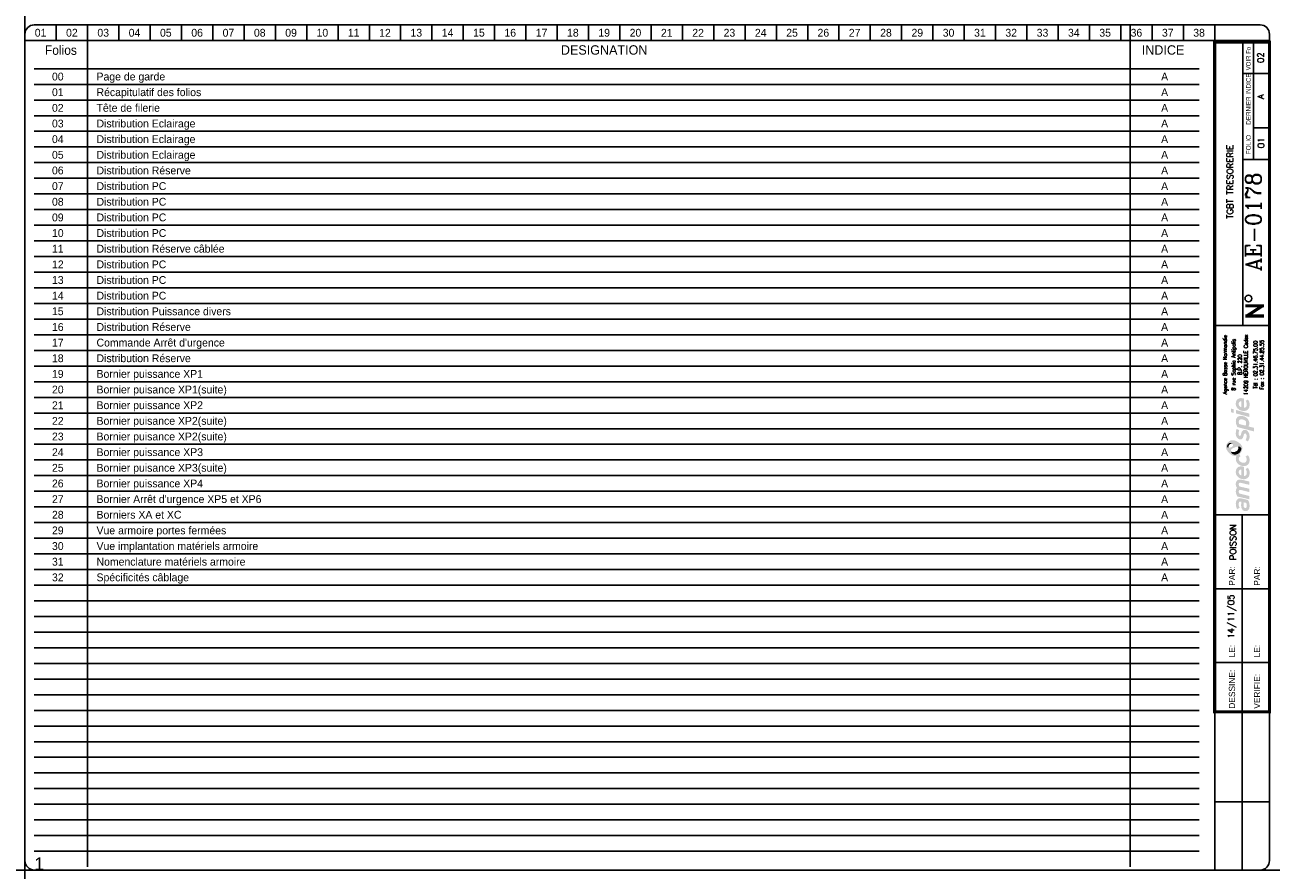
# Model space of a CAD drawing. Header units: millimetres. Extents: x 0 to 4898, y -1200 to 270.
# Tile 11 of 34: x 500 to 898, y 0 to 270. Entities that reach past the tile are written whole.
import ezdxf
from ezdxf.enums import TextEntityAlignment as Align

# ---------------------------------------------------------------- set-up
doc = ezdxf.new("R2010")
doc.units = ezdxf.units.MM
doc.header["$LTSCALE"] = 25
doc.linetypes.add('CONTINU', pattern=[0])
doc.layers.get('0').update_dxf_attribs({"linetype": 'CONTINUOUS'})
doc.layers.get('Defpoints').update_dxf_attribs({"linetype": 'CONTINUOUS'})
for name, color, linetype in [('ATTRIBUT', 1, 'CONTINU'), ('TEXTE', 92, 'CONTINU'), ('TRAIFIN', 1, 'CONTINU'), ('TRAIGROS', 40, 'CONTINU'), ('TRAIMOY', 150, 'CONTINU')]:
    doc.layers.add(name, color=color, linetype=linetype)
doc.styles.add('ROMANC', font='romanc')
doc.styles.add('ROMANS8', font='ROMANS8.shx')
doc.styles.add('T1', font='arial.ttf')
doc.styles.add('TXT', font='txt', dxfattribs={"width": 0.8})

# ---------------------------------------------------------------- blocks, each defined once
blk = doc.blocks.new('GRILLE')
at = {"layer": 'TRAIFIN', "color": 7}
for p, q in [((372, 255), (0, 255)), ((372, 250), (0, 250)), ((372, 245), (0, 245)), ((372, 240), (0, 240)), ((372, 235), (0, 235)), ((372, 230), (0, 230)), ((372, 225), (0, 225)), ((372, 220), (0, 220)), ((372, 215), (0, 215)), ((372, 210), (0, 210)), ((372, 205), (0, 205)), ((372, 200), (0, 200)), ((372, 195), (0, 195)), ((372, 190), (0, 190)), ((372, 185), (0, 185)), ((372, 180), (0, 180)), ((372, 175), (0, 175)), ((372, 170), (0, 170)), ((372, 165), (0, 165)), ((372, 160), (0, 160)), ((372, 155), (0, 155)), ((372, 150), (0, 150)), ((372, 145), (0, 145)), ((372, 140), (0, 140)), ((372, 135), (0, 135)), ((372, 130), (0, 130)), ((372, 125), (0, 125)), ((372, 120), (0, 120)), ((372, 115), (0, 115)), ((372, 110), (0, 110)), ((372, 105), (0, 105)), ((372, 100), (0, 100)), ((372, 95), (0, 95)), ((372, 90), (0, 90)), ((372, 85), (0, 85)), ((372, 80), (0, 80)), ((372, 75), (0, 75)), ((372, 70), (0, 70)), ((372, 65), (0, 65)), ((372, 60), (0, 60)), ((372, 55), (0, 55)), ((372, 50), (0, 50)), ((372, 45), (0, 45)), ((372, 40), (0, 40)), ((372, 35), (0, 35)), ((372, 30), (0, 30)), ((372, 25), (0, 25)), ((372, 20), (0, 20)), ((372, 15), (0, 15)), ((372, 10), (0, 10)), ((372, 5), (0, 5))]:
    blk.add_line(p, q, dxfattribs=at)
at = {"layer": 'TRAIGROS', "color": 7}
for p, q in [((17, 269), (17, 0)), ((350, 269), (350, 0))]:
    blk.add_line(p, q, dxfattribs=at)
at = {"layer": 'TRAIMOY', "color": 7, "width": 0.95}
blk.add_text('Folios', height=3, dxfattribs=at).set_placement((8.5, 261), align=Align.MIDDLE)
at = {"layer": 'TRAIMOY', "color": 7}
for s, p in [('DESIGNATION', (182, 261)), ('INDICE', (360.5, 261))]:
    blk.add_text(s, height=3, dxfattribs=at).set_placement(p, align=Align.MIDDLE)
blk = doc.blocks.new('IND')
at = {"layer": 'ATTRIBUT', "color": 1}
for tag, p in [('N%%D_FOLIO', (7.5, -2.5)), ('INDICE_FOLIO', (361, -2.5))]:
    blk.add_attdef(tag, text='', height=2.5, dxfattribs=at).set_placement(p, align=Align.MIDDLE)
blk.add_attdef('INTITULE_FOLIO', text='', height=2.5, dxfattribs=at).set_placement((19.87, -2.5), align=Align.MIDDLE_LEFT)
blk = doc.blocks.new('FDP-DIV-CHU')
at = {"layer": 'TEXTE', "color": 7, "const_width": 1}
for points in [[(395.75, 180.25), (389.75, 180.25)], [(390.25, 177), (395.25, 180.25)], [(395.75, 177), (389.75, 177)]]:
    blk.add_lwpolyline(points, dxfattribs=at)
at = {"layer": 'TEXTE', "color": 7}
blk.add_circle((390.76, 182.59), 1.08, dxfattribs=at)
at = {"layer": 'TRAIFIN', "color": 7}
for p, q in [((10, 270), (10, 265)), ((20, 270), (20, 265)), ((30, 270), (30, 265)), ((40, 270), (40, 265)), ((50, 270), (50, 265)), ((60, 270), (60, 265)), ((70, 270), (70, 265)), ((80, 270), (80, 265)), ((90, 270), (90, 265)), ((100, 270), (100, 265)), ((110, 270), (110, 265)), ((120, 270), (120, 265)), ((130, 270), (130, 265)), ((140, 270), (140, 265)), ((150, 270), (150, 265)), ((160, 270), (160, 265)), ((170, 270), (170, 265)), ((180, 270), (180, 265)), ((190, 270), (190, 265)), ((200, 270), (200, 265)), ((210, 270), (210, 265)), ((220, 270), (220, 265)), ((230, 270), (230, 265)), ((240, 270), (240, 265)), ((250, 270), (250, 265)), ((260, 270), (260, 265)), ((270, 270), (270, 265)), ((280, 270), (280, 265)), ((290, 270), (290, 265)), ((300, 270), (300, 265)), ((310, 270), (310, 265)), ((320, 270), (320, 265)), ((330, 270), (330, 265)), ((340, 270), (340, 265)), ((350, 270), (350, 265)), ((360, 270), (360, 265)), ((370, 270), (370, 265)), ((380, 270), (380, 265)), ((392.41, 227.04), (392.41, 264.5)), ((392.41, 237.09), (396.96, 237.09))]:
    blk.add_line(p, q, dxfattribs=at)
at = {"layer": 'TRAIGROS', "color": 7}
for p, q in [((0, 267), (0, 265)), ((3, 270), (394.5, 270)), ((397.5, 267), (397.5, 265)), ((397.5, 265), (0, 265)), ((397.5, 265), (0, 265)), ((0, 265), (0, 3)), ((389, 174), (389, 264.5)), ((397.5, 3), (397.5, 265)), ((389, 254.5), (397, 254.5)), ((389, 227.01), (397, 227.01)), ((380, 174), (397.5, 174)), ((380, 113.52), (397.51, 113.52)), ((380, -0.03), (380, 50.52)), ((3, 0), (394.5, 0))]:
    blk.add_line(p, q, dxfattribs=at)
at = {"layer": 'TRAIGROS', "color": 7, "const_width": 1}
blk.add_lwpolyline([(380, 264.5), (380, 50.52), (397.5, 50.52), (397.5, 264.5), (380, 264.5)], dxfattribs=at)
at = {"layer": 'TRAIGROS', "color": 7}
for centre, start, end in [((3, 267), 90, 180), ((394.5, 267), 0, 90), ((3, 3), 180, 270), ((394.5, 3), 270, 0)]:
    blk.add_arc(centre, 3, start, end, dxfattribs=at)
at = {"layer": 'TRAIMOY', "color": 7}
for p, q in [((388.75, -0.01), (388.75, 113.52)), ((380, 89.82), (397.51, 89.82)), ((380, 66.27), (397.51, 66.27)), ((380, 21.75), (397.51, 21.75))]:
    blk.add_line(p, q, dxfattribs=at)
at = {"layer": 'TEXTE', "color": 7}
for s, p in [('01', (5, 267.5)), ('02', (15, 267.5)), ('03', (25, 267.5)), ('04', (35, 267.5)), ('05', (45, 267.5)), ('06', (55, 267.5)), ('07', (65, 267.5)), ('08', (75, 267.5)), ('09', (85, 267.5)), ('10', (95, 267.5)), ('11', (105, 267.5)), ('12', (115, 267.5)), ('13', (125, 267.5)), ('14', (135, 267.5)), ('15', (145, 267.5)), ('16', (155, 267.5)), ('17', (165, 267.5)), ('18', (175, 267.5)), ('19', (185, 267.5)), ('20', (195, 267.5)), ('21', (205, 267.5)), ('22', (215, 267.5)), ('23', (225, 267.5)), ('24', (235, 267.5)), ('25', (245, 267.5)), ('26', (255, 267.5)), ('27', (265, 267.5)), ('28', (275, 267.5)), ('29', (285, 267.5)), ('30', (295, 267.5)), ('31', (305, 267.5)), ('32', (315, 267.5)), ('33', (325, 267.5)), ('34', (335, 267.5)), ('35', (345, 267.5)), ('36', (355, 267.5)), ('37', (365, 267.5)), ('38', (375, 267.5))]:
    blk.add_text(s, height=2.5, dxfattribs=at).set_placement(p, align=Align.MIDDLE)
at = {"layer": 'TEXTE', "color": 7, "width": 0.75}
blk.add_text('VOIR Fo', height=1.5, rotation=90, dxfattribs=at).set_placement((391.5, 255.5), (391.5, 263), align=Align.FIT)
at = {"layer": 'TEXTE', "color": 7, "style": 'TXT', "width": 0.8}
blk.add_text('DERNIER INDICE', height=1.5, rotation=90, dxfattribs=at).set_placement((391.5, 238.12))
at = {"layer": 'TEXTE', "color": 7}
blk.add_text('FOLIO', height=1.5, rotation=90, dxfattribs=at).set_placement((391.5, 231.76), align=Align.CENTER)
for s, p in [('PAR:', (386.51, 90.82)), ('PAR:', (394.51, 90.82)), ('LE:', (386.51, 67.95)), ('LE:', (394.51, 67.95)), ('DESSINE:', (386.51, 51.52)), ('VERIFIE:', (394.51, 51.52))]:
    blk.add_text(s, height=2, rotation=90, dxfattribs=at).set_placement(p)
at = {"layer": 'TEXTE', "style": 'ROMANC'}
for tag, height, p in [('FOLIO_SUIVANT', 2, (395.9, 259.04)), ('INDICE', 2, (395.79, 245.35)), ('FOLIO', 2, (395.79, 231.76)), ('NUMERO', 5, (395.79, 206.79))]:
    blk.add_attdef(tag, text='', height=height, rotation=90, dxfattribs=at).set_placement(p, align=Align.CENTER)
blk.add_attdef('INTITULE_DU_PLAN', text='', height=2, rotation=90, dxfattribs=at).set_placement((385, 220), align=Align.MIDDLE)
for tag, p in [('DESSINATEUR', (386.53, 97.95)), ('DATE', (386.51, 72.76))]:
    blk.add_attdef(tag, p, '', height=2, rotation=90, dxfattribs=at)
blk = doc.blocks.new('LOGO')
h = blk.add_hatch(color=187)
h.paths.add_polyline_path([(0.27, -25.15), (-0.26, -25.03), (-0.61, -25.01), (-0.96, -25.01), (-1.3, -25.15), (-1.56, -25.39), (-1.76, -25.66), (-1.92, -26.06), (-2.01, -26.61), (-2, -27.13), (-1.95, -27.54), (-1.82, -27.98), (-1.59, -28.49), (-0.78, -28.03), (-0.88, -27.84), (-0.99, -27.58), (-1.06, -27.27), (-1.09, -26.94), (-1.07, -26.65), (-1.03, -26.36), (-0.9, -26.15), (-0.74, -26.05), (-0.59, -26.04), (-0.23, -26.1), (-0.26, -26.47), (-0.29, -26.77), (-0.31, -27.1), (-0.31, -27.41), (-0.26, -27.77), (-0.19, -28.1), (-0.05, -28.44), (0.2, -28.78), (0.48, -28.98), (0.87, -29.11), (1.22, -29.1), (1.58, -29.04), (1.84, -28.87), (2.14, -28.53), (2.3, -28.16), (2.37, -27.71), (2.36, -27.1), (2.28, -26.51), (2.08, -25.89), (1.89, -25.54), (0.84, -25.3)])
h.paths.add_polyline_path([(0.54, -26.31), (1.32, -26.47), (1.41, -26.69), (1.48, -27.01), (1.49, -27.42), (1.48, -27.74), (1.4, -27.9), (1.29, -28.03), (1.14, -28.09), (0.96, -28.1), (0.81, -28.07), (0.69, -27.97), (0.6, -27.85), (0.54, -27.71), (0.5, -27.54), (0.49, -27.3), (0.49, -27.06), (0.5, -26.59)], flags=16)
h.paths.add_polyline_path([(-0.88, -23.47), (-0.97, -23.29), (-1.06, -23.08), (-1.08, -22.86), (-1.05, -22.63), (-0.97, -22.45), (-0.79, -22.36), (-0.5, -22.33), (2.29, -23.01), (2.29, -21.94), (-0.8, -21.24), (-0.96, -21.08), (-1.06, -20.77), (-1.1, -20.45), (-1, -20.2), (-0.87, -20.11), (-0.7, -20.03), (-0.48, -20.05), (2.29, -20.7), (2.29, -19.65), (-0.36, -19.01), (-0.65, -19), (-1.01, -19.01), (-1.3, -19.12), (-1.55, -19.28), (-1.77, -19.54), (-1.9, -19.8), (-1.98, -20), (-2.02, -20.38), (-2.01, -20.76), (-1.91, -21.13), (-1.79, -21.45), (-1.64, -21.71), (-1.75, -21.83), (-1.89, -22.08), (-1.98, -22.36), (-2.01, -22.66), (-2.01, -23), (-1.95, -23.36), (-1.85, -23.71), (-1.69, -24.08), (-1.5, -24.43), (2.29, -25.32), (2.29, -24.26)])
h.paths.add_polyline_path([(-0.19, -14.81), (-0.51, -14.81), (-0.91, -14.88), (-1.19, -15), (-1.42, -15.16), (-1.64, -15.38), (-1.83, -15.67), (-1.95, -15.97), (-2, -16.26), (-2.02, -16.52), (-2.01, -16.84), (-1.96, -17.15), (-1.84, -17.46), (-1.65, -17.81), (-1.41, -18.09), (-1.14, -18.33), (-0.89, -18.51), (-0.59, -18.68), (-0.17, -18.82), (0.24, -18.89), (0.59, -18.91), (0.98, -18.88), (1.37, -18.75), (1.77, -18.51), (2.17, -18.06), (2.33, -17.58), (2.38, -17.11), (2.38, -16.56), (2.33, -16.15), (2.2, -15.79), (2.03, -15.5), (1.82, -15.25), (1.14, -15.68), (1.3, -15.94), (1.42, -16.3), (1.49, -16.68), (1.49, -16.99), (1.43, -17.33), (1.23, -17.63), (0.99, -17.81), (0.79, -17.86), (0.6, -17.84), (0.6, -14.97), (0.23, -14.85)])
h.paths.add_polyline_path([(-0.26, -17.69), (-0.43, -17.64), (-0.58, -17.55), (-0.76, -17.39), (-0.9, -17.24), (-1.01, -17.02), (-1.06, -16.86), (-1.08, -16.63), (-1.06, -16.36), (-0.96, -16.16), (-0.83, -15.98), (-0.62, -15.87), (-0.44, -15.83), (-0.26, -15.83)], flags=16)
h.paths.add_polyline_path([(-0.09, -13.56), (-0.44, -13.4), (-0.74, -13.16), (-0.95, -12.9), (-1.04, -12.61), (-1.08, -12.36), (-1.02, -12.05), (-0.89, -11.83), (-0.73, -11.69), (-0.61, -11.61), (-0.5, -11.55), (-0.88, -10.89), (-1.08, -11.04), (-1.32, -11.18), (-1.51, -11.28), (-1.78, -11.38), (-1.87, -11.55), (-1.97, -11.89), (-2.01, -12.3), (-1.98, -12.76), (-1.82, -13.35), (-1.54, -13.76), (-1.25, -14.08), (-0.85, -14.34), (-0.48, -14.51), (-0.05, -14.65), (0.44, -14.71), (0.94, -14.69), (1.47, -14.5), (1.83, -14.25), (2.09, -13.94), (2.26, -13.6), (2.36, -13.21), (2.39, -12.82), (2.37, -12.43), (2.27, -11.98), (2.07, -11.58), (1.82, -11.23), (1.12, -11.67), (1.29, -11.95), (1.43, -12.27), (1.45, -12.61), (1.43, -12.96), (1.23, -13.36), (0.95, -13.57), (0.61, -13.63), (0.31, -13.63)])
h.paths.add_polyline_path([(1.25, -3.19), (0.94, -3.13), (0.59, -3.14), (0.32, -3.25), (0.1, -3.49), (-0.12, -3.81), (-0.25, -4.17), (-0.38, -4.62), (-0.46, -4.92), (-0.59, -5.03), (-0.74, -5.08), (-0.86, -5.03), (-0.96, -4.94), (-1.06, -4.74), (-1.12, -4.53), (-1.11, -4.23), (-1.07, -3.86), (-1.01, -3.51), (-0.93, -3.23), (-1.72, -2.85), (-1.84, -3.12), (-1.93, -3.4), (-1.97, -3.68), (-2, -3.98), (-2.02, -4.32), (-2, -4.65), (-1.94, -5.01), (-1.8, -5.31), (-1.64, -5.58), (-1.4, -5.84), (-1.11, -6.04), (-0.85, -6.17), (-0.56, -6.2), (-0.24, -6.15), (0.01, -5.99), (0.18, -5.81), (0.32, -5.51), (0.41, -5.18), (0.51, -4.86), (0.57, -4.63), (0.67, -4.45), (0.78, -4.33), (0.97, -4.29), (1.15, -4.35), (1.3, -4.55), (1.41, -4.85), (1.44, -5.24), (1.41, -5.62), (1.33, -5.91), (1.23, -6.15), (1.09, -6.39), (1.78, -6.81), (1.86, -6.74), (1.97, -6.61), (2.14, -6.32), (2.27, -6), (2.36, -5.62), (2.37, -5.24), (2.35, -4.86), (2.3, -4.52), (2.19, -4.21), (2.03, -3.92), (1.85, -3.65), (1.57, -3.35)])
h.paths.add_polyline_path([(1.14, 0.91), (0.82, 1.08), (0.5, 1.2), (0.1, 1.27), (-0.26, 1.3), (-0.73, 1.29), (-1.12, 1.19), (-1.38, 1.04), (-1.61, 0.8), (-1.77, 0.55), (-1.89, 0.33), (-1.98, 0.01), (-2.01, -0.32), (-1.99, -0.65), (-1.95, -1.02), (-1.88, -1.34), (-1.76, -1.63), (-1.63, -1.96), (-1.52, -2.24), (3.84, -3.66), (3.84, -2.51), (1.96, -2.01), (2.11, -1.85), (2.24, -1.56), (2.27, -1.32), (2.29, -1.04), (2.27, -0.75), (2.21, -0.44), (2.07, -0.1), (1.9, 0.2), (1.71, 0.44), (1.43, 0.71)])
h.paths.add_polyline_path([(0.98, -1.77), (-0.92, -1.28), (-0.98, -1.1), (-1.05, -0.84), (-1.07, -0.56), (-1.04, -0.29), (-0.94, -0.06), (-0.77, 0.11), (-0.53, 0.2), (-0.24, 0.22), (0.04, 0.2), (0.35, 0.13), (0.58, 0.05), (0.81, -0.07), (1.02, -0.24), (1.19, -0.46), (1.27, -0.68), (1.28, -0.93), (1.28, -1.16), (1.24, -1.43), (1.15, -1.61)], flags=16)
h.paths.add_polyline_path([(-1.97, 3.22), (-1.97, 2.11), (2.35, 0.95), (2.35, 2.06)])
h.paths.add_polyline_path([(-3.55, 3.65), (-3.55, 2.48), (-2.65, 2.25), (-2.65, 3.43)])
h.paths.add_polyline_path([(-0.19, 6.99), (-0.51, 6.99), (-0.91, 6.92), (-1.19, 6.81), (-1.42, 6.64), (-1.64, 6.43), (-1.83, 6.14), (-1.95, 5.83), (-2, 5.54), (-2.02, 5.28), (-2.01, 4.96), (-1.96, 4.66), (-1.84, 4.34), (-1.65, 4), (-1.41, 3.71), (-1.14, 3.48), (-0.89, 3.29), (-0.59, 3.12), (-0.17, 2.98), (0.24, 2.92), (0.59, 2.89), (0.98, 2.93), (1.37, 3.06), (1.77, 3.29), (2.17, 3.75), (2.33, 4.22), (2.38, 4.7), (2.38, 5.24), (2.33, 5.65), (2.2, 6.02), (2.03, 6.3), (1.82, 6.56), (1.14, 6.13), (1.3, 5.87), (1.42, 5.5), (1.49, 5.12), (1.49, 4.82), (1.43, 4.47), (1.23, 4.17), (0.99, 4), (0.79, 3.94), (0.6, 3.96), (0.6, 6.83), (0.23, 6.96)])
h.paths.add_polyline_path([(-0.26, 4.11), (-0.43, 4.16), (-0.58, 4.26), (-0.76, 4.42), (-0.9, 4.56), (-1.01, 4.78), (-1.06, 4.95), (-1.08, 5.17), (-1.06, 5.44), (-0.96, 5.64), (-0.83, 5.82), (-0.62, 5.93), (-0.44, 5.97), (-0.26, 5.97)], flags=16)
h = blk.add_hatch(color=135)
h.paths.add_polyline_path([(-2.62, -6.48), (-2.99, -6.44), (-3.33, -6.46), (-3.66, -6.54), (-3.9, -6.66), (-4.19, -6.88), (-4.48, -7.12), (-4.72, -7.4), (-4.9, -7.71), (-5.08, -8.08), (-5.15, -8.51), (-5.14, -8.84), (-5.03, -9.22), (-4.88, -9.56), (-4.68, -9.88), (-4.46, -10.22), (-4.19, -10.51), (-3.87, -10.81), (-3.57, -11.02), (-3.23, -11.21), (-2.91, -11.36), (-2.54, -11.44), (-2.16, -11.45), (-1.78, -11.38), (-1.51, -11.28), (-1.32, -11.18), (-1.08, -11.04), (-0.88, -10.89), (-0.73, -10.77), (-0.54, -10.54), (-0.29, -10.22), (-0.06, -9.77), (0.06, -9.2), (0.05, -8.64), (-0.11, -8.22), (-0.36, -7.85), (-0.69, -7.52), (-1.07, -7.21), (-1.43, -6.95), (-1.9, -6.73), (-2.27, -6.57)])
h.paths.add_polyline_path([(-2.94, -7.94), (-2.93, -8.06), (-2.93, -8.18), (-2.98, -8.34), (-3.08, -8.43), (-3.22, -8.54), (-3.43, -8.66), (-3.65, -8.75), (-3.89, -8.84), (-4.16, -8.87), (-4.34, -8.85), (-4.5, -8.82), (-4.67, -8.73), (-4.76, -8.58), (-4.8, -8.43), (-4.79, -8.24), (-4.75, -8.06), (-4.69, -7.92), (-4.59, -7.78), (-4.48, -7.64), (-4.34, -7.51), (-4.19, -7.41), (-4, -7.31), (-3.79, -7.28), (-3.58, -7.31), (-3.42, -7.38), (-3.25, -7.49), (-3.12, -7.62), (-3.02, -7.79)], flags=16)
h.paths.add_polyline_path([(-1.84, -8.57), (-1.32, -8.49), (-1.12, -8.49), (-0.87, -8.49), (-0.65, -8.57), (-0.45, -8.72), (-0.32, -8.9), (-0.26, -9.1), (-0.28, -9.35), (-0.35, -9.63), (-0.51, -9.97), (-0.73, -10.32), (-1.02, -10.58), (-1.39, -10.82), (-1.78, -10.98), (-2.23, -11.04), (-2.55, -11.01), (-2.82, -10.95), (-3.16, -10.77), (-3.4, -10.52), (-3.53, -10.28), (-3.6, -10.02), (-3.6, -9.73), (-3.5, -9.48), (-3.31, -9.23), (-3, -9.04), (-2.68, -8.88), (-2.26, -8.71)], flags=16)
h = blk.add_hatch(color=253)
h.paths.add_polyline_path([(-4, -7.31), (-4.19, -7.41), (-4.34, -7.51), (-4.48, -7.64), (-4.59, -7.78), (-4.69, -7.92), (-4.75, -8.06), (-4.79, -8.24), (-4.8, -8.43), (-4.76, -8.58), (-4.67, -8.73), (-4.5, -8.82), (-4.34, -8.85), (-4.36, -8.64), (-4.33, -8.43), (-4.27, -8.21), (-4.19, -8.05), (-4.09, -7.91), (-3.95, -7.79), (-3.82, -7.69), (-3.65, -7.62), (-3.47, -7.58), (-3.28, -7.58), (-3.12, -7.62), (-3.25, -7.49), (-3.42, -7.38), (-3.58, -7.31), (-3.79, -7.28)])
h.paths.add_polyline_path([(-0.87, -8.49), (-1.12, -8.49), (-1.32, -8.49), (-1.27, -8.65), (-1.22, -8.89), (-1.24, -9.17), (-1.31, -9.4), (-1.45, -9.63), (-1.67, -9.84), (-1.91, -10), (-2.2, -10.15), (-2.48, -10.22), (-2.71, -10.25), (-2.97, -10.24), (-3.22, -10.21), (-3.44, -10.12), (-3.6, -10.02), (-3.53, -10.28), (-3.4, -10.52), (-3.16, -10.77), (-2.82, -10.95), (-2.55, -11.01), (-2.23, -11.04), (-1.78, -10.98), (-1.39, -10.82), (-1.02, -10.58), (-0.73, -10.32), (-0.51, -9.97), (-0.35, -9.63), (-0.28, -9.35), (-0.26, -9.1), (-0.32, -8.9), (-0.45, -8.72), (-0.65, -8.57)])
at = {"color": 7, "style": 'ROMANS8', "width": 0.8}
for s, height, p in [('Agence Basse Normandie', 1.2384, (-4.85, 17.68)), ('8 rue Sophia Antipolis', 1.2384, (-2.12, 17.68)), ('14209 HEROUVILLE Cedex', 1.2384, (1.84, 17.68)), ('B.P. 220', 1.238, (-0.08, 17.68)), ('Tél : 02.31.46.75.00', 1.2384, (4.88, 17.68)), ('Fax : 02.31.44.85.55', 1.2384, (6.91, 17.68))]:
    blk.add_text(s, height=height, rotation=90, dxfattribs=at).set_placement(p, align=Align.CENTER)

msp = doc.modelspace()

# ---------------------------------------------------------------- linework, layer by layer
at = {"layer": 'Defpoints', "ltscale": 0.25}
for p, direction in [((500, 0), (0, -1)), ((0, 0), (1, 0))]:
    msp.add_xline(p, direction, dxfattribs=at)

# ---------------------------------------------------------------- block references
ref = msp.add_blockref('FDP-DIV-CHU', (500, 0))
ref.add_attrib('DESSINATEUR', 'POISSON', (886.83, 98.99), dxfattribs={"layer": 'TEXTE', "color": 4, "height": 2, "rotation": 90, "style": 'ROMANC'})
ref.add_attrib('DATE', '14/11/05', (886.2, 73.95), dxfattribs={"layer": 'TEXTE', "color": 4, "height": 2, "rotation": 90, "style": 'ROMANC'})
ref.add_attrib('FOLIO', '01', dxfattribs={"layer": 'TEXTE', "color": 4, "height": 2, "rotation": 90, "style": 'ROMANC'}).set_placement((895.82, 232.31), align=Align.CENTER)
ref.add_attrib('INTITULE_DU_PLAN', 'TGBT TRESORERIE', dxfattribs={"layer": 'TEXTE', "color": 4, "height": 2, "rotation": 90, "style": 'ROMANC'}).set_placement((884.87, 219.89), align=Align.MIDDLE)
ref.add_attrib('NUMERO', 'AE-0178', dxfattribs={"layer": 'TEXTE', "color": 4, "height": 5, "rotation": 90, "style": 'ROMANC'}).set_placement((894.87, 207.08), align=Align.CENTER)
ref.add_attrib('FOLIO_SUIVANT', '02', dxfattribs={"layer": 'TEXTE', "color": 4, "height": 2, "rotation": 90, "style": 'ROMANC'}).set_placement((895.65, 259.53), align=Align.CENTER)
ref.add_attrib('INDICE', 'A', dxfattribs={"layer": 'TEXTE', "color": 4, "height": 2, "rotation": 90, "style": 'ROMANC'}).set_placement((895.73, 247.11), align=Align.CENTER)
for name, p in [('GRILLE', (503, 1)), ('LOGO', (888.75, 143.76))]:
    msp.add_blockref(name, p)
for p, values in [((503, 256), {'N%%D_FOLIO': '00', 'INTITULE_FOLIO': 'Page de garde', 'INDICE_FOLIO': 'A'}), ((503, 251), {'N%%D_FOLIO': '01', 'INTITULE_FOLIO': 'Récapitulatif des folios', 'INDICE_FOLIO': 'A'}), ((503, 246), {'N%%D_FOLIO': '02', 'INTITULE_FOLIO': 'Tête de filerie', 'INDICE_FOLIO': 'A'}), ((503, 241), {'N%%D_FOLIO': '03', 'INTITULE_FOLIO': 'Distribution Eclairage', 'INDICE_FOLIO': 'A'}), ((503, 236), {'N%%D_FOLIO': '04', 'INTITULE_FOLIO': 'Distribution Eclairage', 'INDICE_FOLIO': 'A'}), ((503, 231), {'N%%D_FOLIO': '05', 'INTITULE_FOLIO': 'Distribution Eclairage', 'INDICE_FOLIO': 'A'}), ((503, 226), {'N%%D_FOLIO': '06', 'INTITULE_FOLIO': 'Distribution Réserve', 'INDICE_FOLIO': 'A'}), ((503, 221), {'N%%D_FOLIO': '07', 'INTITULE_FOLIO': 'Distribution PC', 'INDICE_FOLIO': 'A'}), ((503, 216), {'N%%D_FOLIO': '08', 'INTITULE_FOLIO': 'Distribution PC', 'INDICE_FOLIO': 'A'}), ((503, 211), {'N%%D_FOLIO': '09', 'INTITULE_FOLIO': 'Distribution PC', 'INDICE_FOLIO': 'A'}), ((503, 206), {'N%%D_FOLIO': '10', 'INTITULE_FOLIO': 'Distribution PC', 'INDICE_FOLIO': 'A'}), ((503, 201), {'N%%D_FOLIO': '11', 'INTITULE_FOLIO': 'Distribution Réserve câblée', 'INDICE_FOLIO': 'A'}), ((503, 196), {'N%%D_FOLIO': '12', 'INTITULE_FOLIO': 'Distribution PC', 'INDICE_FOLIO': 'A'}), ((503, 191), {'N%%D_FOLIO': '13', 'INTITULE_FOLIO': 'Distribution PC', 'INDICE_FOLIO': 'A'}), ((503, 186), {'N%%D_FOLIO': '14', 'INTITULE_FOLIO': 'Distribution PC', 'INDICE_FOLIO': 'A'}), ((503, 181), {'N%%D_FOLIO': '15', 'INTITULE_FOLIO': 'Distribution Puissance divers', 'INDICE_FOLIO': 'A'}), ((503, 176), {'N%%D_FOLIO': '16', 'INTITULE_FOLIO': 'Distribution Réserve', 'INDICE_FOLIO': 'A'}), ((503, 171), {'N%%D_FOLIO': '17', 'INTITULE_FOLIO': "Commande Arrêt d'urgence", 'INDICE_FOLIO': 'A'}), ((503, 166), {'N%%D_FOLIO': '18', 'INTITULE_FOLIO': 'Distribution Réserve', 'INDICE_FOLIO': 'A'}), ((503, 161), {'N%%D_FOLIO': '19', 'INTITULE_FOLIO': 'Bornier puissance XP1', 'INDICE_FOLIO': 'A'}), ((503, 156), {'N%%D_FOLIO': '20', 'INTITULE_FOLIO': 'Bornier puisance XP1(suite)', 'INDICE_FOLIO': 'A'}), ((503, 151), {'N%%D_FOLIO': '21', 'INTITULE_FOLIO': 'Bornier puissance XP2', 'INDICE_FOLIO': 'A'}), ((503, 146), {'N%%D_FOLIO': '22', 'INTITULE_FOLIO': 'Bornier puisance XP2(suite)', 'INDICE_FOLIO': 'A'}), ((503, 141), {'N%%D_FOLIO': '23', 'INTITULE_FOLIO': 'Bornier puisance XP2(suite)', 'INDICE_FOLIO': 'A'}), ((503, 136), {'N%%D_FOLIO': '24', 'INTITULE_FOLIO': 'Bornier puissance XP3', 'INDICE_FOLIO': 'A'}), ((503, 131), {'N%%D_FOLIO': '25', 'INTITULE_FOLIO': 'Bornier puisance XP3(suite)', 'INDICE_FOLIO': 'A'}), ((503, 126), {'N%%D_FOLIO': '26', 'INTITULE_FOLIO': 'Bornier puissance XP4', 'INDICE_FOLIO': 'A'}), ((503, 121), {'N%%D_FOLIO': '27', 'INTITULE_FOLIO': "Bornier Arrêt d'urgence XP5 et XP6", 'INDICE_FOLIO': 'A'}), ((503, 116), {'N%%D_FOLIO': '28', 'INTITULE_FOLIO': 'Borniers XA et XC', 'INDICE_FOLIO': 'A'}), ((503, 111), {'N%%D_FOLIO': '29', 'INTITULE_FOLIO': 'Vue armoire portes fermées', 'INDICE_FOLIO': 'A'}), ((503, 106), {'N%%D_FOLIO': '30', 'INTITULE_FOLIO': 'Vue implantation matériels armoire', 'INDICE_FOLIO': 'A'}), ((503, 101), {'N%%D_FOLIO': '31', 'INTITULE_FOLIO': 'Nomenclature matériels armoire', 'INDICE_FOLIO': 'A'}), ((503, 96), {'N%%D_FOLIO': '32', 'INTITULE_FOLIO': 'Spécificités câblage', 'INDICE_FOLIO': 'A'})]:
    msp.add_blockref('IND', p).add_auto_attribs(values)

# ---------------------------------------------------------------- texts
at = {"layer": 'Defpoints', "ltscale": 0.25, "insert": (503, 4.02), "char_height": 4, "attachment_point": 1, "style": 'T1'}
msp.add_mtext_dynamic_manual_height_columns('1', width=90.3923, gutter_width=20, heights=[0], dxfattribs=at)

doc.saveas('drawing.dxf')
